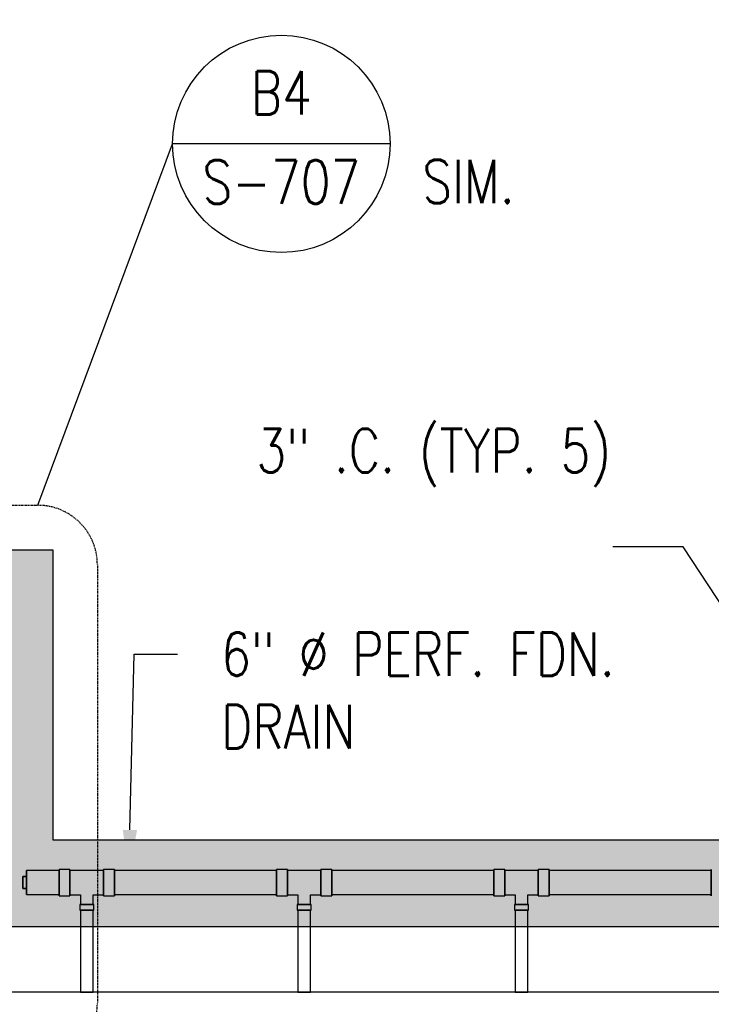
# Model space of a CAD drawing. Header units: inches. Extents: x -783 to 21281, y 0 to 3129.
# Tile 27 of 32: x 2254 to 2445, y 830 to 1102. Entities that reach past the tile are written whole.
import ezdxf
from ezdxf import colors
from ezdxf.entities.mleader import LeaderData, LeaderLine
from ezdxf.enums import TextEntityAlignment as Align
from ezdxf.math import Vec2, Vec3

# ---------------------------------------------------------------- set-up
doc = ezdxf.new("R2010")
doc.units = ezdxf.units.IN
doc.header["$MEASUREMENT"] = 0
doc.linetypes.add('Dash', pattern=[0.25, 0.125, -0.125])
doc.layers.add('A-WALL-PATT', color=9, linetype='Continuous', true_color=0x808080)
for name, color, linetype in [('G-ANNO-REFR', 2, 'Continuous'), ('P-PIPE', 3, 'Continuous'), ('S-ANNO-NOTE', 2, 'Continuous'), ('S-ANNO-SYMB', 2, 'Continuous'), ('S-ANNO-TEXT', 2, 'Continuous')]:
    doc.layers.add(name, color=color, linetype=linetype)
doc.styles.add('AEC_COMN_TITLE', font='romans.shx', dxfattribs={"width": 0.8, "height": 0.1875})
doc.styles.add('Annotative', font='romans.shx', dxfattribs={"width": 0.8, "height": 0.125})
doc.styles.add('ROMANS', font='romans.shx', dxfattribs={"width": 0.8})
pattern_1 = [(228.0127875, (0.72, 1), (-8, -9), [0.134536, -13.31908805]), (184.9697407, (0.63, 0.9), (12, 1), [0.230868, -22.85592476]), (132.510447, (0.4, 0.88), (10, -11), [0.162788, -16.1160326]), (267.273689, (0.01, 0.63), (1, 20), [0.210238, -20.81355804]), (292.8336542, (0, 0.42), (-5, 12), [0.206155, -20.40937313]), (357.273689, (0.08, 0.23), (-20, 1), [0.210238, -20.81355804]), (37.6942405, (0.29, 0.22), (-13, -10), [0.278029, -27.52484855]), (72.2553284, (0.51, 0.39), (7, 22), [0.262488, -25.9863215]), (121.4295656, (0.59, 0.64), (-8, 13), [0.21095, -20.8840731]), (175.2363583, (0.48, 0.82), (11, -1), [0.240832, -11.80076258]), (222.3974378, (0.24, 0.84), (-12, -11), [0.311448, -30.833375]), (138.814075, (1, 0.62), (-7, 6), [0.106301, -10.5238448]), (171.4692344, (0.92, 0.69), (13, -2), [0.202237, -20.0215114]), (225, (0.72, 0.72), (-1e-16, -1), [0.141421, -1.27279256]), (203.1985905, (0.65, 0.84), (5, 2), [0.076158, -7.5396151]), (291.8014095, (0.58, 0.81), (-1, 3), [0.107703, -5.2774618]), (30.9637565, (0.62, 0.71), (3, 2), [0.174929, -5.6560229]), (161.565051, (0.77, 0.8), (2, -1), [0.126491, -3.03578666]), (16.3895403, (0, 0.81), (10, 3), [0.1772, -17.54284515]), (70.346176, (0.17, 0.86), (-4, -11), [0.148661, -14.71740775]), (293.1985905, (0.77, 1), (-2, 5), [0.152315, -7.4634581]), (343.6104597, (0.83, 0.86), (-10, 3), [0.1772, -17.54284515]), (339.443955, (0, 0.19), (-5, 2), [0.17088, -8.37312375]), (294.7751406, (0.16, 0.13), (-5, 11), [0.143178, -14.17464306]), (66.8014095, (0.78, 0), (2, 5), [0.152315, -7.4634581]), (17.3540246, (0.84, 0.14), (-13, -4), [0.167631, -16.5954236]), (69.443955, (0.29, 0), (-2, -5), [0.08544, -8.45856375]), (101.3099325, (0.72, 0), (-1, 4), [0.05099, -5.0480295]), (165.9637565, (0.71, 0.05), (3, -1), [0.206155, -3.91695063]), (186.009006, (0.51, 0.1), (10, 1), [0.19105, -18.91392317]), (303.690068, (0.62, 0.62), (-1, 2), [0.144222, -3.46132928]), (353.1572266, (0.7, 0.5), (17, -2), [0.251794, -24.92756262]), (60.945396, (0.95, 0.47), (-4, -7), [0.102956, -10.19267414]), (90, (1, 0.56), (-1, 1), [0.06, -0.94]), (120.2564372, (0.49, 0.13), (4, -7), [0.138924, -13.75352]), (48.0127875, (0.42, 0.25), (8, 9), [0.269072, -13.18455205]), (0, (0.6, 0.45), (1, 1), [0.26, -0.74]), (325.3048465, (0.86, 0.45), (10, -7), [0.158114, -15.6532743]), (254.054604, (0.99, 0.36), (-1, -4), [0.145602, -7.1345079]), (207.6459754, (0.95, 0.22), (-19, -10), [0.237065, -23.46947418]), (175.4260787, (0.74, 0.11), (-13, 1), [0.250799, -24.8290734])]

# ---------------------------------------------------------------- blocks, each defined once
blk = doc.blocks.new('Plug - PVC - Sch 40 - DWV_USACE - Standard-V17-00_SP_Foundation Drainage Plan-TO FDN_DOC')
at = {"layer": 'P-PIPE'}
for p, q in [((1, 1.65625), (0, 1.65625)), ((0, 1.65625), (0, -1.65625)), ((0, -1.65625), (0, 1.65625)), ((0, 1.65625), (1, 1.65625)), ((1, -1.65625), (1, 1.65625)), ((1, 1.65625), (1, -1.65625)), ((0, -1.65625), (1, -1.65625)), ((1, -1.65625), (0, -1.65625))]:
    blk.add_line(p, q, dxfattribs=at)
blk = doc.blocks.new('Mechanical_Box_H_rvt-1-00_SP_Foundation Drainage Plan-TO FDN_DOC')
at = {"layer": 'P-PIPE'}
for p, q in [((2267.83, 867.01), (2264.83, 867.01)), ((2264.83, 859.71), (2264.83, 867.01)), ((2264.83, 867.01), (2264.83, 859.71)), ((2267.83, 859.71), (2267.83, 867.01)), ((2267.83, 867.01), (2267.83, 859.71)), ((2280.09, 867.01), (2277.09, 867.01)), ((2277.09, 859.71), (2277.09, 867.01)), ((2277.09, 867.01), (2277.09, 859.71)), ((2280.09, 859.71), (2280.09, 867.01)), ((2280.09, 867.01), (2280.09, 859.71)), ((2327.83, 867.01), (2324.83, 867.01)), ((2324.83, 859.71), (2324.83, 867.01)), ((2324.83, 867.01), (2324.83, 859.71)), ((2327.83, 859.71), (2327.83, 867.01)), ((2327.83, 867.01), (2327.83, 859.71)), ((2340.09, 867.01), (2337.09, 867.01)), ((2337.09, 859.71), (2337.09, 867.01)), ((2337.09, 867.01), (2337.09, 859.71)), ((2340.09, 859.71), (2340.09, 867.01)), ((2340.09, 867.01), (2340.09, 859.71)), ((2387.83, 867.01), (2384.83, 867.01)), ((2384.83, 859.71), (2384.83, 867.01)), ((2384.83, 867.01), (2384.83, 859.71)), ((2387.83, 859.71), (2387.83, 867.01)), ((2387.83, 867.01), (2387.83, 859.71)), ((2400.09, 867.01), (2397.09, 867.01)), ((2397.09, 859.71), (2397.09, 867.01)), ((2397.09, 867.01), (2397.09, 859.71)), ((2400.09, 859.71), (2400.09, 867.01)), ((2400.09, 867.01), (2400.09, 859.71)), ((2444.83, 859.71), (2444.83, 867.01)), ((2444.83, 867.01), (2444.83, 859.71)), ((2264.83, 866.67), (2255.83, 866.67)), ((2255.83, 863.36), (2255.83, 866.67)), ((2255.83, 866.67), (2255.83, 863.36)), ((2264.83, 863.36), (2264.83, 866.67)), ((2264.83, 866.67), (2264.83, 863.36)), ((2277.09, 866.67), (2267.83, 866.67)), ((2267.83, 860.04), (2267.83, 866.67)), ((2267.83, 866.67), (2267.83, 860.04)), ((2277.09, 863.36), (2277.09, 866.67)), ((2277.09, 866.67), (2277.09, 863.36)), ((2277.09, 860.04), (2277.09, 866.67)), ((2277.09, 866.67), (2277.09, 860.04)), ((2324.83, 866.67), (2280.09, 866.67)), ((2327.83, 863.36), (2327.83, 866.67)), ((2327.83, 866.67), (2327.83, 863.36)), ((2337.09, 866.67), (2327.83, 866.67)), ((2327.83, 860.04), (2327.83, 866.67)), ((2327.83, 866.67), (2327.83, 860.04)), ((2337.09, 863.36), (2337.09, 866.67)), ((2337.09, 866.67), (2337.09, 863.36)), ((2337.09, 860.04), (2337.09, 866.67)), ((2337.09, 866.67), (2337.09, 860.04)), ((2384.83, 866.67), (2340.09, 866.67)), ((2387.83, 863.36), (2387.83, 866.67)), ((2387.83, 866.67), (2387.83, 863.36)), ((2397.09, 866.67), (2387.83, 866.67)), ((2387.83, 860.04), (2387.83, 866.67)), ((2387.83, 866.67), (2387.83, 860.04)), ((2397.09, 863.36), (2397.09, 866.67)), ((2397.09, 866.67), (2397.09, 863.36)), ((2397.09, 860.04), (2397.09, 866.67)), ((2397.09, 866.67), (2397.09, 860.04)), ((2444.83, 866.67), (2400.09, 866.67)), ((2255.83, 860.05), (2255.83, 863.36)), ((2255.83, 863.36), (2255.83, 860.05)), ((2264.83, 860.05), (2264.83, 863.36)), ((2264.83, 863.36), (2264.83, 860.05)), ((2277.09, 860.05), (2277.09, 863.36)), ((2277.09, 863.36), (2277.09, 860.05)), ((2327.83, 860.05), (2327.83, 863.36)), ((2327.83, 863.36), (2327.83, 860.05)), ((2337.09, 860.05), (2337.09, 863.36)), ((2337.09, 863.36), (2337.09, 860.05)), ((2387.83, 860.05), (2387.83, 863.36)), ((2387.83, 863.36), (2387.83, 860.05)), ((2397.09, 860.05), (2397.09, 863.36)), ((2397.09, 863.36), (2397.09, 860.05)), ((2255.83, 860.05), (2264.83, 860.05)), ((2264.83, 859.71), (2267.83, 859.71)), ((2267.83, 860.04), (2270.71, 860.04)), ((2270.71, 860.04), (2270.71, 857.3)), ((2274.21, 860.04), (2277.09, 860.04)), ((2274.21, 857.3), (2274.21, 860.04)), ((2277.09, 859.71), (2280.09, 859.71)), ((2280.09, 860.05), (2324.83, 860.05)), ((2324.83, 859.71), (2327.83, 859.71)), ((2327.83, 860.04), (2330.71, 860.04)), ((2330.71, 860.04), (2330.71, 857.3)), ((2334.21, 860.04), (2337.09, 860.04)), ((2334.21, 857.3), (2334.21, 860.04)), ((2337.09, 859.71), (2340.09, 859.71)), ((2340.09, 860.05), (2384.83, 860.05)), ((2384.83, 859.71), (2387.83, 859.71)), ((2387.83, 860.04), (2390.71, 860.04)), ((2390.71, 860.04), (2390.71, 857.3)), ((2394.21, 860.04), (2397.09, 860.04)), ((2394.21, 857.3), (2394.21, 860.04)), ((2397.09, 859.71), (2400.09, 859.71)), ((2400.09, 860.05), (2444.83, 860.05)), ((2270.53, 857.3), (2270.53, 855.8)), ((2274.38, 857.3), (2270.53, 857.3)), ((2270.53, 857.3), (2274.38, 857.3)), ((2274.21, 857.3), (2270.71, 857.3)), ((2270.71, 857.3), (2274.21, 857.3)), ((2274.38, 855.8), (2274.38, 857.3)), ((2330.53, 857.3), (2330.53, 855.8)), ((2334.38, 857.3), (2330.53, 857.3)), ((2330.53, 857.3), (2334.38, 857.3)), ((2334.21, 857.3), (2330.71, 857.3)), ((2330.71, 857.3), (2334.21, 857.3)), ((2334.38, 855.8), (2334.38, 857.3)), ((2390.53, 857.3), (2390.53, 855.8)), ((2390.53, 857.3), (2394.38, 857.3)), ((2394.38, 857.3), (2390.53, 857.3)), ((2390.71, 857.3), (2394.21, 857.3)), ((2394.21, 857.3), (2390.71, 857.3)), ((2394.38, 855.8), (2394.38, 857.3)), ((2274.38, 855.8), (2270.53, 855.8)), ((2270.53, 855.8), (2274.38, 855.8)), ((2270.71, 855.8), (2270.71, 845.21)), ((2270.71, 855.8), (2272.46, 855.8)), ((2272.46, 855.8), (2270.71, 855.8)), ((2272.46, 855.8), (2274.21, 855.8)), ((2274.21, 855.8), (2272.46, 855.8)), ((2274.21, 845.21), (2274.21, 855.8)), ((2334.38, 855.8), (2330.53, 855.8)), ((2330.53, 855.8), (2334.38, 855.8)), ((2330.71, 855.8), (2330.71, 845.21)), ((2330.71, 855.8), (2332.46, 855.8)), ((2332.46, 855.8), (2330.71, 855.8)), ((2332.46, 855.8), (2334.21, 855.8)), ((2334.21, 855.8), (2332.46, 855.8)), ((2334.21, 845.21), (2334.21, 855.8)), ((2390.53, 855.8), (2394.38, 855.8)), ((2394.38, 855.8), (2390.53, 855.8)), ((2390.71, 855.8), (2390.71, 845.21)), ((2390.71, 855.8), (2392.46, 855.8)), ((2392.46, 855.8), (2390.71, 855.8)), ((2392.46, 855.8), (2394.21, 855.8)), ((2394.21, 855.8), (2392.46, 855.8)), ((2394.21, 845.21), (2394.21, 855.8)), ((2270.71, 845.21), (2270.71, 833.11)), ((2274.21, 833.11), (2274.21, 845.21)), ((2330.71, 845.21), (2330.71, 833.11)), ((2334.21, 833.11), (2334.21, 845.21)), ((2390.71, 845.21), (2390.71, 833.11)), ((2394.21, 833.11), (2394.21, 845.21)), ((2270.71, 833.11), (2272.46, 833.11)), ((2272.46, 833.11), (2270.71, 833.11)), ((2272.46, 833.11), (2274.21, 833.11)), ((2274.21, 833.11), (2272.46, 833.11)), ((2330.71, 833.11), (2332.46, 833.11)), ((2332.46, 833.11), (2330.71, 833.11)), ((2332.46, 833.11), (2334.21, 833.11)), ((2334.21, 833.11), (2332.46, 833.11)), ((2390.71, 833.11), (2392.46, 833.11)), ((2392.46, 833.11), (2390.71, 833.11)), ((2392.46, 833.11), (2394.21, 833.11)), ((2394.21, 833.11), (2392.46, 833.11))]:
    blk.add_line(p, q, dxfattribs=at)
at = {"layer": 'P-PIPE', "color": 3, "lineweight": 9, "rotation": 180}
blk.add_blockref('Plug - PVC - Sch 40 - DWV_USACE - Standard-V17-00_SP_Foundation Drainage Plan-TO FDN_DOC', (2255.83, 863.36), dxfattribs=at)
blk = doc.blocks.new('Detail Callout AEC')
at = {"color": 0, "linetype": 'ByBlock', "lineweight": -3, "transparency": 16777216}
blk.add_line((0.25, 0), (-0.25, 0), dxfattribs=at)
blk.add_circle((0, 0), 0.25, dxfattribs=at)
at = {"color": 0, "linetype": 'ByBlock', "lineweight": -3, "transparency": 16777216, "style": 'AEC_COMN_TITLE'}
for tag, p in [('VIEWNUMBER', (0, 0.0508)), ('SHEETNUMBER', (0, -0.1263))]:
    blk.add_attdef(tag, text='', height=0.0938, dxfattribs=at).set_placement(p, align=Align.CENTER)

msp = doc.modelspace()

# ---------------------------------------------------------------- hatches: boundary and pattern name
at = {"layer": 'A-WALL-PATT', "lineweight": -3}
h = msp.add_hatch(dxfattribs=at)
h.set_pattern_fill('GRAVEL', color=8)
h.set_pattern_definition(pattern_1)
h.paths.add_polyline_path([(2541.4446, 851.2059), (2239.0774, 851.2059), (2239.0774, 931.2059), (2173.0774, 931.2059), (2173.0774, 1145.1577), (2197.0774, 1145.1577), (2197.0774, 1537.2059), (205.0774, 1537.2059), (205.0774, 1145.1577), (229.0774, 1145.1577), (229.0774, 931.2059), (163.0774, 931.2059), (163.0774, 851.2059), (-139.2898, 851.2059), (-139.2898, 875.2059), (139.0774, 875.2059), (139.0774, 955.2059), (205.0774, 955.2059), (205.0774, 1121.2059), (181.0774, 1121.2059), (181.0774, 1561.1577), (2221.0774, 1561.1577), (2221.0774, 1121.1577), (2197.0774, 1121.1577), (2197.0774, 955.2059), (2263.0774, 955.2059), (2263.0774, 875.2059), (2541.4446, 875.2059)])
at = {"layer": 'A-WALL-PATT', "lineweight": -3, "transparency": 33554559}
h = msp.add_hatch(dxfattribs=at)
h.set_pattern_fill('GRAVEL', color=8, style=0)
h.set_pattern_definition(pattern_1)
h.paths.add_polyline_path([(2541.4446, 851.2059), (2239.0774, 851.2059), (2239.0774, 931.2059), (2173.0774, 931.2059), (2173.0774, 1145.1577), (2197.0774, 1145.1577), (2197.0774, 1537.2059), (205.0774, 1537.2059), (205.0774, 1145.1577), (229.0774, 1145.1577), (229.0774, 931.2059), (163.0774, 931.2059), (163.0774, 851.2059), (-139.2898, 851.2059), (-139.2898, 875.2059), (139.0774, 875.2059), (139.0774, 955.2059), (205.0774, 955.2059), (205.0774, 1121.2059), (181.0774, 1121.2059), (181.0774, 1561.1577), (2221.0774, 1561.1577), (2221.0774, 1121.1577), (2197.0774, 1121.1577), (2197.0774, 955.2059), (2263.0774, 955.2059), (2263.0774, 875.2059), (2541.4446, 875.2059)])
h = msp.add_hatch(dxfattribs=at)
h.set_pattern_fill('AR-SAND', color=8, scale=4)
h.paths.add_polyline_path([(2541.4446, 851.2059), (2239.0774, 851.2059), (2239.0774, 931.2059), (2173.0774, 931.2059), (2173.0774, 1145.1577), (2197.0774, 1145.1577), (2197.0774, 1537.2059), (205.0774, 1537.2059), (205.0774, 1145.1577), (229.0774, 1145.1577), (229.0774, 931.2059), (163.0774, 931.2059), (163.0774, 851.2059), (-139.2898, 851.2059), (-139.2898, 875.2059), (139.0774, 875.2059), (139.0774, 955.2059), (205.0774, 955.2059), (205.0774, 1121.2059), (181.0774, 1121.2059), (181.0774, 1561.1577), (2221.0774, 1561.1577), (2221.0774, 1121.1577), (2197.0774, 1121.1577), (2197.0774, 955.2059), (2263.0774, 955.2059), (2263.0774, 875.2059), (2541.4446, 875.2059)])

# ---------------------------------------------------------------- linework, layer by layer
at = {"layer": 'A-WALL-PATT', "color": 8, "lineweight": -3, "flags": 128}
for points in [[(181.0774, 1561.1577), (2221.0774, 1561.1577), (2221.0774, 1121.1577), (2197.0774, 1121.1577), (2197.0774, 955.2059), (2263.0774, 955.2059), (2263.0774, 875.2059), (2541.4446, 875.2059), (2541.4446, 851.2059)], [(2541.4446, 851.2059), (2239.0774, 851.2059), (2239.0774, 931.2059), (2173.0774, 931.2059), (2173.0774, 1145.1577), (2197.0774, 1145.1577), (2197.0774, 1537.2059), (205.0774, 1537.2059)]]:
    msp.add_lwpolyline(points, dxfattribs=at)
at = {"layer": 'A-WALL-PATT', "color": 8, "lineweight": -3}
msp.add_lwpolyline([(2231.0774, 923.2059), (2231.0774, 833.2059), (2688.0774, 833.2059), (2688.0774, 851.2059), (2231.0774, 851.2059)], dxfattribs=at)
at = {"layer": 'S-ANNO-SYMB', "lineweight": -3}
msp.add_line((2258.9833, 967.4908), (2296.1697, 1067.2374), dxfattribs=at)
at = {"layer": 'S-ANNO-SYMB', "linetype": 'Dash', "lineweight": -3}
msp.add_lwpolyline([(2258.9833, 813.7679), (2164.0891, 813.7679, -0.41421356), (2147.6719, 830.1851), (2147.6719, 951.0736, -0.41421356), (2164.0891, 967.4908), (2258.9833, 967.4908, -0.41421356), (2275.4005, 951.0736), (2275.4005, 830.1851, -0.41421356)], format="xyb", close=True, dxfattribs=at)

# ---------------------------------------------------------------- block references
at = {"layer": 'G-ANNO-REFR', "lineweight": -3}
ref = msp.add_blockref('Detail Callout AEC', (2326.1696, 1067.2374), dxfattribs=dict(at, xscale=119.9997600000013, yscale=119.9997600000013, zscale=119.9997600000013))
ref.add_attrib('VIEWNUMBER', 'B4', dxfattribs={"layer": 'S-ANNO-TEXT', "color": 1, "transparency": 16777216, "height": 12, "style": 'ROMANS', "width": 0.8}).set_placement((2326.1696, 1071.7374), align=Align.BOTTOM_CENTER)
ref.add_attrib('SHEETNUMBER', 'S-707', dxfattribs={"layer": 'S-ANNO-TEXT', "color": 1, "transparency": 16777216, "height": 12, "style": 'ROMANS', "width": 0.8}).set_placement((2326.1696, 1050.7275), align=Align.CENTER)
at = {"layer": 'P-PIPE', "color": 8, "lineweight": -3}
msp.add_blockref('Mechanical_Box_H_rvt-1-00_SP_Foundation Drainage Plan-TO FDN_DOC', (0, 0), dxfattribs=at)

# ---------------------------------------------------------------- leaders
at = {"layer": 'S-ANNO-NOTE', "lineweight": -3}
ml = msp.add_multileader_mtext('Standard', dxfattribs=at)
ml.set_content('6" %%C PERF. FDN. DRAIN', color=256, style='Annotative')
ml.set_leader_properties(color=1, linetype='ByLayer', lineweight=-1)
ml.build(insert=Vec2(0, 0))
ml.multileader.update_dxf_attribs({"text_right_attachment_type": 3, "dogleg_length": 0.125, "arrow_head_size": 12, "scale": 96})
ctx = ml.context
ctx.base_point, ctx.scale, ctx.char_height, ctx.arrow_head_size, ctx.landing_gap_size, ctx.plane_origin = Vec3(2275.0288, 1164.8088), 96, 12, 12, 12, Vec3(2142.7057, 1159.8165)
ctx.right_attachment = 3
notes = []
notes.append((ctx, [(0, (1, 1, 0), (2263.0288, 1164.8088), (1, 0), 12, [(1, [(2189.3899, 1101.8286), (2217.4907, 947.2053)], 0, [])])]))
ctx.mtext.insert, ctx.mtext.width, ctx.mtext.flow_direction = Vec3(2287.0288, 1170.8088), 130.813372, 5
ml = msp.add_multileader_mtext('Standard', dxfattribs=at)
ml.set_content('6" %%C PERF. FDN. DRAIN', color=256, style='Annotative')
ml.set_leader_properties(color=1, linetype='ByLayer', lineweight=-1)
ml.build(insert=Vec2(0, 0))
ml.multileader.update_dxf_attribs({"text_right_attachment_type": 3, "dogleg_length": 0.125, "arrow_head_size": 12, "scale": 96})
ctx = ml.context
ctx.base_point, ctx.scale, ctx.char_height, ctx.arrow_head_size, ctx.landing_gap_size, ctx.plane_origin = Vec3(1.8361, 1157.1359), 96, 12, 12, 12, Vec3(-118.9176, 1151.6123)
ctx.right_attachment = 3
notes.append((ctx, [(1, (1, 1, 0), (160.3504, 1134.8502), (-1, 0), 12, [(1, [(213.4936, 1062.5454), (178.4169, 946.2067)], 0, [])])]))
ctx.mtext.insert, ctx.mtext.width, ctx.mtext.defined_height, ctx.mtext.flow_direction = Vec3(13.8361, 1163.1359), 133.468121, 34.2663, 5
ml = msp.add_multileader_mtext('Standard', dxfattribs=at)
ml.set_content('SIM.', color=256, style='Annotative')
ml.set_leader_properties(color=1, linetype='ByLayer', lineweight=-1)
ml.build(insert=Vec2(0, 0))
ml.multileader.update_dxf_attribs({"text_right_attachment_type": 4, "dogleg_length": 0.125, "arrow_head_size": 12, "scale": 96})
ctx = ml.context
ctx.base_point, ctx.scale, ctx.char_height, ctx.arrow_head_size, ctx.landing_gap_size, ctx.plane_origin = Vec3(2353.0681, 1056.8657), 96, 12, 12, 12, Vec3(2250.6207, 1038.4564)
ctx.right_attachment = 4
notes.append((ctx, [(0, (0, 0, 0), (0, 0), (1, 0), 1, [])]))
ctx.mtext.insert, ctx.mtext.width, ctx.mtext.flow_direction = Vec3(2365.0681, 1062.8657), 134.479897, 5
ml = msp.add_multileader_mtext('Standard', dxfattribs=at)
ml.set_content('TRENCH DRAIN', color=256, style='Annotative')
ml.set_leader_properties(color=1, linetype='ByLayer', lineweight=-1)
ml.build(insert=Vec2(0, 0))
ml.multileader.update_dxf_attribs({"text_right_attachment_type": 4, "dogleg_length": 0.125, "arrow_head_size": 12, "scale": 96})
ctx = ml.context
ctx.base_point, ctx.scale, ctx.char_height, ctx.arrow_head_size, ctx.landing_gap_size, ctx.plane_origin = Vec3(1938.2973, 1044.4564), 96, 12, 12, 12, Vec3(1835.85, 1038.4564)
ctx.right_attachment = 4
notes.append((ctx, [(1, (1, 1, 0), (2078.0687, 1038.4564), (-1, 0), 12, [(0, [(2135.0774, 1038.4564)], 0, [])])]))
ctx.mtext.insert, ctx.mtext.width, ctx.mtext.flow_direction = Vec3(1950.2973, 1050.4564), 134.479897, 5
ml = msp.add_multileader_mtext('Standard', dxfattribs=at)
ml.set_content('TRENCH DRAIN\\PBLOCKOUT REF:\\PS-506 (TYP.40)', color=256, style='Annotative')
ml.set_leader_properties(color=1, linetype='ByLayer', lineweight=-1)
ml.build(insert=Vec2(0, 0))
ml.multileader.update_dxf_attribs({"text_right_attachment_type": 4, "dogleg_length": 0.125, "arrow_head_size": 12, "scale": 96})
ctx = ml.context
ctx.base_point, ctx.scale, ctx.char_height, ctx.arrow_head_size, ctx.landing_gap_size, ctx.plane_origin = Vec3(1229.8076, 1021.8255), 96, 12, 12, 12, Vec3(1014.2251, 996.3929)
ctx.right_attachment = 4
notes.append((ctx, [(1, (1, 1, 0), (1381.4648, 971.5398), (-1, 0), 12, [(1, [(1450.7625, 796.7634), (1366.6229, 764.8209)], 0, [])])]))
ctx.mtext.insert, ctx.mtext.width, ctx.mtext.flow_direction = Vec3(1241.8076, 1029.8255), 205.546058, 5
ml = msp.add_multileader_mtext('Standard', dxfattribs=at)
ml.set_content('3" .C. (TYP. 5)', color=256, style='Annotative')
ml.set_leader_properties(color=1, linetype='ByLayer', lineweight=-1)
ml.build(insert=Vec2(0, 0))
ml.multileader.update_dxf_attribs({"text_right_attachment_type": 3, "dogleg_length": 0.125, "arrow_head_size": 12, "scale": 96})
ctx = ml.context
ctx.base_point, ctx.scale, ctx.char_height, ctx.arrow_head_size, ctx.landing_gap_size, ctx.plane_origin = Vec3(2307.2933, 980.57), 96, 12, 12, 12, Vec3(2348.6631, 948.7888)
ctx.right_attachment = 3
notes.append((ctx, [(1, (1, 1, 0), (2437.0684, 955.9986), (-1, 0), 19.3751, [(0, [(2511.5805, 842.4828)], 0, [])])]))
ctx.mtext.insert, ctx.mtext.width, ctx.mtext.flow_direction = Vec3(2319.2933, 988.57), 99.723379, 5
ml = msp.add_multileader_mtext('Standard', dxfattribs=at)
ml.set_content('6" %%C PERF. FDN.\\PDRAIN', color=256, style='Annotative')
ml.set_leader_properties(color=1, linetype='ByLayer', lineweight=-1)
ml.build(insert=Vec2(0, 0))
ml.multileader.update_dxf_attribs({"text_right_attachment_type": 3, "dogleg_length": 0.125, "arrow_head_size": 12, "scale": 96})
ctx = ml.context
ctx.base_point, ctx.scale, ctx.char_height, ctx.arrow_head_size, ctx.landing_gap_size, ctx.plane_origin = Vec3(28.1487, 953.4658), 96, 12, 12, 12, Vec3(-74.4809, 957.3126)
ctx.right_attachment = 3
notes.append((ctx, [(0, (1, 1, 0), (16.1487, 953.4658), (1, 0), 12, [(0, [(16.1218, 860.672)], 0, [])])]))
ctx.mtext.insert, ctx.mtext.width, ctx.mtext.flow_direction = Vec3(40.1487, 959.4658), 99.723379, 5
ml = msp.add_multileader_mtext('Standard', dxfattribs=at)
ml.set_content('6" %%C PERF. FDN.\\PDRAIN', color=256, style='Annotative')
ml.set_leader_properties(color=1, linetype='ByLayer', lineweight=-1)
ml.build(insert=Vec2(0, 0))
ml.multileader.update_dxf_attribs({"text_right_attachment_type": 3, "dogleg_length": 0.125, "arrow_head_size": 12, "scale": 96})
ctx = ml.context
ctx.base_point, ctx.scale, ctx.char_height, ctx.arrow_head_size, ctx.landing_gap_size, ctx.plane_origin = Vec3(2297.558, 926.3945), 96, 12, 12, 12, Vec3(2142.7057, 913.4466)
ctx.right_attachment = 3
notes.append((ctx, [(0, (1, 1, 0), (2285.558, 926.3945), (1, 0), 12, [(0, [(2284.0896, 865.8915)], 0, [])])]))
ctx.mtext.insert, ctx.mtext.width, ctx.mtext.flow_direction = Vec3(2309.558, 932.3945), 112.737541, 5
ml = msp.add_multileader_mtext('Standard', dxfattribs=at)
ml.set_content('3" .C. (TYP. 5)', color=256, style='Annotative')
ml.set_leader_properties(color=1, linetype='ByLayer', lineweight=-1)
ml.build(insert=Vec2(0, 0))
ml.multileader.update_dxf_attribs({"text_right_attachment_type": 3, "dogleg_length": 0.125, "arrow_head_size": 12, "scale": 96})
ctx = ml.context
ctx.base_point, ctx.scale, ctx.char_height, ctx.arrow_head_size, ctx.landing_gap_size, ctx.plane_origin = Vec3(-143.1052, 907.7164), 96, 12, 12, 12, Vec3(-287.405, 1062.7199)
ctx.right_attachment = 3
notes.append((ctx, [(1, (1, 1, 0), (4.4377, 905.4307), (-1, 0), 12, [(0, [(-57.026, 842.3203)], 0, [])])]))
ctx.mtext.insert, ctx.mtext.width, ctx.mtext.defined_height, ctx.mtext.flow_direction = Vec3(-131.1052, 915.7164), 151.780958, 44.1743, 5
for ctx, leaders in notes:
    for number, flags, end, landing, length, lines in leaders:
        leader = LeaderData()
        leader.index, (leader.has_last_leader_line, leader.has_dogleg_vector, leader.attachment_direction) = number, flags
        leader.last_leader_point, leader.dogleg_vector, leader.dogleg_length = Vec3(end), Vec3(landing), length
        for number, points, colour, breaks in lines:
            line = LeaderLine()
            line.index, line.vertices, line.color, line.breaks = number, Vec3.list(points), colors.encode_raw_color(colour), breaks
            leader.lines.append(line)
        ctx.leaders.append(leader)

doc.saveas('drawing.dxf')
